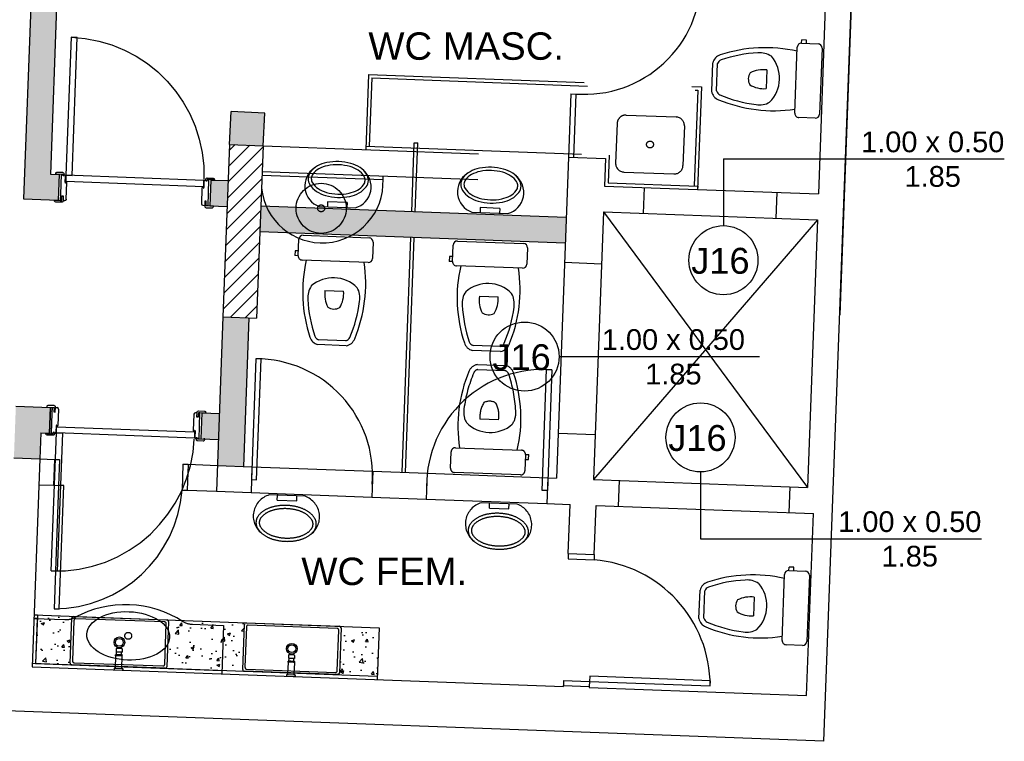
# Model space of a CAD drawing. Header units: inches. Extents: x 352 to 438, y 0 to 186.
# Tile 34 of 40: x 414.9 to 420.6, y 152.1 to 156.27. Entities that reach past the tile are written whole.
import ezdxf

# ---------------------------------------------------------------- set-up
doc = ezdxf.new("R2010")
doc.units = ezdxf.units.IN
doc.header["$MEASUREMENT"] = 0
for name, pattern in [('DASHDOT2', [0.5, 0.25, -0.125, 0, -0.125]), ('DASHED2', [0.375, 0.25, -0.125]), ('HIDDEN2', [0.1875, 0.125, -0.0625])]:
    doc.linetypes.add(name, pattern=pattern)
for name, color, linetype in [('TJ-CONSTRUIR', 11, 'Continuous'), ('TJ-DEMOLIR', 30, 'HIDDEN2'), ('TJ-ESQUADRIA1', 1, 'Continuous'), ('TJ-ESQUADRIA2', 2, 'Continuous'), ('TJ-ESQUADRIAS', 2, 'Continuous'), ('TJ-GRANITOCORTE', 3, 'Continuous'), ('TJ-GRANITOVISTA', 2, 'Continuous'), ('TJ-HACHURA', 8, 'Continuous'), ('TJ-LOUCA', 2, 'Continuous'), ('TJ-MOBILIARIOHIDRO', 2, 'Continuous'), ('TJ-PAREDE', 5, 'Continuous'), ('TJ-PAREDECORTE', 5, 'Continuous'), ('TJ-PILARES', 6, 'Continuous'), ('TJ-PROJECAOACIMA', 1, 'DASHDOT2'), ('TJ-TEXTO01', 1, 'Continuous'), ('TJ-TEXTO03 1PARA100', 3, 'Continuous'), ('TJ-TEXTOESQUADRIA', 200, 'Continuous')]:
    doc.layers.add(name, color=color, linetype=linetype)
doc.styles.add('ARIAL', font='arial.ttf')
doc.styles.get("Standard").update_dxf_attribs({"font": 'arial.ttf'})

# ---------------------------------------------------------------- blocks, each defined once
blk = doc.blocks.new('Vaso-p01')
at = {"color": 2}
for p, q in [((-0.162, 0), (0.162, 0)), ((-0.1822, -0.1012), (-0.1822, -0.0203)), ((0.1823, -0.0203), (0.1823, -0.1012)), ((-0.1822, -0.077), (-0.1984, -0.077)), ((-0.1984, -0.077), (-0.1984, -0.1012)), ((-0.1822, -0.1012), (-0.1984, -0.1012)), ((0.162, -0.1215), (-0.162, -0.1215)), ((0.0667, -0.5088), (-0.0667, -0.5088)), ((0.0696, -0.5331), (-0.0696, -0.5331))]:
    blk.add_line(p, q, dxfattribs=at)
at = {"color": 1}
blk.add_line((-0.0446, -0.2666), (0.0468, -0.2666), dxfattribs=at)
at = {"color": 2}
for centre, radius, start, end in [((-0.162, -0.0203), 0.0203, 90, 180), ((0.162, -0.0203), 0.0203, 0, 90), ((-0.162, -0.1012), 0.0203, 180, 270), ((0.5429, -0.2525), 0.6971, 169.1709, 200.5902), ((-0.5429, -0.2525), 0.6971, 339.4098, 10.8291), ((0.162, -0.1012), 0.0203, 270, 0), ((0, -0.3672), 0.1647, 46.9385, 133.0615), ((-0.0292, -0.3001), 0.0988, 147.4418, 187.6795), ((0.0292, -0.3001), 0.0988, 352.3205, 32.5582), ((0.5429, -0.2525), 0.6728, 185.1838, 200.8893), ((-0.5429, -0.2525), 0.6728, 339.1107, 354.8162), ((-0.0589, -0.4806), 0.0536, 198.539, 258.4599), ((-0.0589, -0.4806), 0.0293, 203.7143, 254.3649), ((0.0589, -0.4806), 0.0293, 285.6351, 336.2857), ((0.0589, -0.4806), 0.0536, 281.5401, 341.461)]:
    blk.add_arc(centre, radius, start, end, dxfattribs=at)
at = {"color": 1}
for centre, radius, start, end in [((0.09, -0.2818), 0.1355, 173.5588, 209.061), ((-0.0878, -0.2818), 0.1355, 330.939, 6.4412), ((0.0011, -0.2978), 0.0579, 239.3297, 300.6703)]:
    blk.add_arc(centre, radius, start, end, dxfattribs=at)
blk = doc.blocks.new('porta 80')
at = {"layer": 'TJ-ESQUADRIAS'}
for p, q in [((-0.161, 0.888), (-0.047, 0.888)), ((-0.161, 0.879), (-0.161, 0.888)), ((-0.155, 0.879), (-0.161, 0.879)), ((-0.161, 0.871), (-0.155, 0.871)), ((-0.155, 0.871), (-0.155, 0.879)), ((-0.117, 0.863), (-0.153, 0.863)), ((-0.117, 0.862), (-0.117, 0.863)), ((-0.112, 0.862), (-0.117, 0.862)), ((-0.117, 0.859), (-0.112, 0.859)), ((-0.117, 0.8551), (-0.117, 0.859)), ((-0.112, 0.859), (-0.112, 0.862)), ((-0.047, 0.888), (-0.011, 0.888)), ((-0.037, 0.879), (-0.037, 0.871)), ((-0.011, 0.879), (-0.037, 0.879)), ((-0.037, 0.871), (-0.011, 0.871)), ((-0.011, 0.888), (-0.011, 0.879)), ((-0.011, 0.871), (-0.011, 0.861)), ((-0.1149, 0.853), (-0.117, 0.8551)), ((-0.019, 0.853), (-0.1149, 0.853)), ((-0.117, 0.058), (-0.153, 0.058)), ((-0.1149, 0.068), (-0.117, 0.0659)), ((-0.117, 0.0659), (-0.117, 0.062)), ((-0.117, 0.062), (-0.112, 0.062)), ((-0.117, 0.059), (-0.117, 0.058)), ((-0.112, 0.059), (-0.117, 0.059)), ((-0.019, 0.068), (-0.1149, 0.068)), ((-0.112, 0.062), (-0.112, 0.059)), ((-0.011, 0.05), (-0.011, 0.06)), ((-0.161, 0.05), (-0.155, 0.05)), ((-0.161, 0.042), (-0.161, 0.033)), ((-0.155, 0.042), (-0.161, 0.042)), ((-0.161, 0.033), (-0.087, 0.033)), ((-0.155, 0.05), (-0.155, 0.042)), ((-0.087, 0.033), (-0.011, 0.033)), ((-0.037, 0.05), (-0.011, 0.05)), ((-0.037, 0.042), (-0.037, 0.05)), ((-0.011, 0.042), (-0.037, 0.042)), ((-0.011, 0.033), (-0.011, 0.042))]:
    blk.add_line(p, q, dxfattribs=at)
for points in [[(-0.161, 0.9155), (-0.163, 0.9135), (-0.164, 0.9135), (-0.164, 0.8785), (-0.159, 0.8785), (-0.156, 0.8755), (-0.156, 0.871), (-0.164, 0.871, -0.414214), (-0.172, 0.879), (-0.172, 0.913, -0.414214), (-0.164, 0.921), (-0.161, 0.921)], [(-0.032, 0.8785), (-0.035, 0.8755), (-0.035, 0.871), (-0.008, 0.871, 0.414214), (0, 0.879), (0, 0.913, 0.414214), (-0.008, 0.921), (-0.011, 0.921), (-0.011, 0.8785)], [(-0.119, 0.854, -0.165409), (-0.1206, 0.8549, 0.159727), (-0.1191, 0.8616), (-0.1183, 0.8616), (-0.1183, 0.854)], [(-0.119, 0.067, 0.165409), (-0.1206, 0.0661, -0.159727), (-0.1191, 0.0594), (-0.1183, 0.0594), (-0.1183, 0.067)], [(-0.161, 0.0055), (-0.163, 0.0075), (-0.164, 0.0075), (-0.164, 0.0425), (-0.159, 0.0425), (-0.156, 0.0455), (-0.156, 0.05), (-0.164, 0.05, 0.414214), (-0.172, 0.042), (-0.172, 0.008, 0.414214), (-0.164, 0), (-0.161, 0)], [(-0.032, 0.0425), (-0.035, 0.0455), (-0.035, 0.05), (-0.008, 0.05, -0.414214), (0, 0.042), (0, 0.008, -0.414214), (-0.008, 0), (-0.011, 0), (-0.011, 0.0425)]]:
    blk.add_lwpolyline(points, format="xyb", close=True, dxfattribs=at)
at = {"layer": 'TJ-ESQUADRIAS', "color": 1, "linetype": 'DASHED2', "ltscale": 5}
blk.add_lwpolyline([(-0.9575, 0.825), (-0.9575, 0.86), (-0.1575, 0.86), (-0.1575, 0.825), (-0.9575, 0.825)], dxfattribs=at)
at = {"layer": 'TJ-ESQUADRIAS'}
blk.add_lwpolyline([(-0.1575, 0.86), (-0.1225, 0.86), (-0.1225, 0.06), (-0.1575, 0.06), (-0.1575, 0.86)], dxfattribs=at)
at = {"layer": 'TJ-ESQUADRIAS', "color": 1, "linetype": 'DASHED2', "ltscale": 5}
blk.add_arc((-0.1575, 0.86), 0.8, 180, 270, dxfattribs=at)
at = {"layer": 'TJ-ESQUADRIAS'}
for centre, start, end in [((-0.153, 0.871), 180, 270), ((-0.019, 0.861), 270, 0), ((-0.153, 0.05), 90, 180), ((-0.019, 0.06), 0, 90)]:
    blk.add_arc(centre, 0.008, start, end, dxfattribs=at)
at = {"layer": 'TJ-PAREDECORTE', "linetype": 'Continuous'}
for p, q in [((-0.161, 0.9005), (-0.011, 0.9005)), ((-0.161, 0.0205), (-0.011, 0.0205))]:
    blk.add_line(p, q, dxfattribs=at)
blk = doc.blocks.new('Mic-pl')
at = {"color": 2}
for p, q in [((-0.0629, 0.2087), (-0.2829, 0.2087)), ((-0.2329, 0.1787), (-0.2329, 0.2087)), ((-0.1129, 0.1787), (-0.1129, 0.2087)), ((-0.2329, 0.1787), (-0.1129, 0.1787))]:
    blk.add_line(p, q, dxfattribs=at)
for points in [[(0.0121, 0.0387, 0.1533), (0, 0.0773, 0.106879), (-0.042, 0.1164, 0.073872), (-0.0987, 0.1397, 0.060444), (-0.1729, 0.1487, 0.060444), (-0.247, 0.1397, 0.073872), (-0.3037, 0.1164, 0.106879), (-0.3457, 0.0773, 0.1533), (-0.3579, 0.0387, 0.1533), (-0.3457, 0, 0.106879), (-0.3037, -0.0391, 0.073872), (-0.247, -0.0623, 0.060444), (-0.1729, -0.0713, 0.060444), (-0.0987, -0.0623, 0.073872), (-0.042, -0.0391, 0.106879), (0, 0, 0.1533)], [(-0.0079, 0.0387, 0.1533), (-0.0164, 0.0659, 0.106879), (-0.0523, 0.0993, 0.073872), (-0.1035, 0.1202, 0.060444), (-0.1729, 0.1287, 0.060444), (-0.2422, 0.1202, 0.073872), (-0.2935, 0.0993, 0.106879), (-0.3293, 0.0659, 0.1533), (-0.3379, 0.0387, 0.1533), (-0.3293, 0.0114, 0.106879), (-0.2935, -0.0219, 0.073872), (-0.2422, -0.0429, 0.060444), (-0.1729, -0.0513, 0.060444), (-0.1035, -0.0429, 0.073872), (-0.0523, -0.0219, 0.106879), (-0.0164, 0.0114, 0.1533)]]:
    blk.add_lwpolyline(points, format="xyb", close=True, dxfattribs=at)
for centre, start, end in [((-0.2424, 0.0812), 107.61727, 234.00867), ((-0.1033, 0.0812), 305.99133, 72.38273)]:
    blk.add_arc(centre, 0.1337, start, end, dxfattribs=at)
blk = doc.blocks.new('CUBA-RETANGULAR')
at = {"layer": 'TJ-MOBILIARIOHIDRO'}
for p, q in [((-0.28, -0.131), (-0.28, 0.131)), ((-0.271, 0.14), (0.271, 0.14)), ((-0.2675, 0.1175), (-0.2675, -0.1175)), ((0.2575, 0.1275), (-0.2575, 0.1275)), ((0.2675, -0.1175), (0.2675, 0.1175)), ((0.28, 0.131), (0.28, -0.131)), ((0.271, -0.14), (-0.271, -0.14)), ((-0.2575, -0.1275), (0.2575, -0.1275))]:
    blk.add_line(p, q, dxfattribs=at)
for points in [[(-0.2575, 0.1275, 0), (-0.2585, 0.1275, 0), (-0.2595, 0.1273, 0), (-0.2604, 0.1271, 0), (-0.2614, 0.1268, 0), (-0.2622, 0.1263, 0), (-0.2631, 0.1258, 0), (-0.2639, 0.1253, 0), (-0.2646, 0.1246, 0), (-0.2653, 0.1239, 0), (-0.2658, 0.1231, 0), (-0.2663, 0.1222, 0), (-0.2668, 0.1214, 0), (-0.2671, 0.1204, 0), (-0.2673, 0.1195, 0), (-0.2675, 0.1185, 0), (-0.2675, 0.1175, 0)], [(0.2675, 0.1175, 0), (0.2675, 0.1185, 0), (0.2673, 0.1195, 0), (0.2671, 0.1204, 0), (0.2668, 0.1214, 0), (0.2663, 0.1222, 0), (0.2658, 0.1231, 0), (0.2653, 0.1239, 0), (0.2646, 0.1246, 0), (0.2639, 0.1253, 0), (0.2631, 0.1258, 0), (0.2622, 0.1263, 0), (0.2614, 0.1268, 0), (0.2604, 0.1271, 0), (0.2595, 0.1273, 0), (0.2585, 0.1275, 0), (0.2575, 0.1275, 0)], [(-0.2675, -0.1175, 0), (-0.2675, -0.1185, 0), (-0.2673, -0.1195, 0), (-0.2671, -0.1204, 0), (-0.2668, -0.1214, 0), (-0.2663, -0.1222, 0), (-0.2658, -0.1231, 0), (-0.2653, -0.1239, 0), (-0.2646, -0.1246, 0), (-0.2639, -0.1253, 0), (-0.2631, -0.1258, 0), (-0.2622, -0.1263, 0), (-0.2614, -0.1268, 0), (-0.2604, -0.1271, 0), (-0.2595, -0.1273, 0), (-0.2585, -0.1275, 0), (-0.2575, -0.1275, 0)], [(0.2575, -0.1275, 0), (0.2585, -0.1275, 0), (0.2595, -0.1273, 0), (0.2604, -0.1271, 0), (0.2614, -0.1268, 0), (0.2622, -0.1263, 0), (0.2631, -0.1258, 0), (0.2639, -0.1253, 0), (0.2646, -0.1246, 0), (0.2653, -0.1239, 0), (0.2658, -0.1231, 0), (0.2663, -0.1222, 0), (0.2668, -0.1214, 0), (0.2671, -0.1204, 0), (0.2673, -0.1195, 0), (0.2675, -0.1185, 0), (0.2675, -0.1175, 0)]]:
    blk.add_polyline3d(points, dxfattribs=at)
at = {"layer": 'TJ-MOBILIARIOHIDRO', "color": 1}
for radius in [0.031, 0.0225]:
    blk.add_circle((0, 0), radius, dxfattribs=at)
at = {"layer": 'TJ-MOBILIARIOHIDRO'}
for centre, start, end in [((-0.271, 0.131), 90, 180), ((0.271, 0.131), 0, 90), ((-0.271, -0.131), 180, 270), ((0.271, -0.131), 270, 0)]:
    blk.add_arc(centre, 0.009, start, end, dxfattribs=at)
blk = doc.blocks.new('TORNEIRA-PAREDE-DECA')
at = {"layer": 'TJ-MOBILIARIOHIDRO'}
for p, q in [((0.025, 0), (-0.025, 0)), ((-0.025, -0.0067), (-0.025, 0)), ((0.025, -0.0067), (0.025, 0)), ((-0.0193, -0.0097), (-0.022, -0.0097)), ((-0.0194, -0.0097), (-0.0194, -0.0816)), ((0.022, -0.0097), (-0.0193, -0.0097)), ((0.0194, -0.0816), (0.0194, -0.0097)), ((-0.0194, -0.0816), (-0.0193, -0.0816)), ((-0.0194, -0.0816), (-0.0194, -0.0865)), ((-0.0194, -0.0816), (0, -0.0816)), ((-0.0194, -0.0865), (-0.0194, -0.0865)), ((-0.0183, -0.0876), (-0.0194, -0.0865)), ((-0.0193, -0.0816), (-0.0193, -0.0865)), ((-0.0183, -0.0876), (0.0161, -0.0876)), ((-0.0154, -0.1039), (-0.0175, -0.1039)), ((-0.0175, -0.1221), (-0.0175, -0.1039)), ((-0.0156, -0.1039), (-0.0136, -0.1039)), ((0.0175, -0.1039), (-0.0154, -0.1039)), ((-0.0149, -0.0816), (-0.0125, -0.0816)), ((-0.0149, -0.0816), (-0.0149, -0.0866)), ((-0.0125, -0.0866), (-0.0149, -0.0866)), ((-0.0142, -0.0886), (-0.0142, -0.1039)), ((-0.0135, -0.1039), (-0.0136, -0.1039)), ((-0.0135, -0.1039), (-0.0001, -0.1039)), ((-0.0125, -0.0816), (-0.0125, -0.0866)), ((-0.0017, -0.0816), (0.0017, -0.0816)), ((-0.0017, -0.0816), (-0.0017, -0.0866)), ((0.0017, -0.0866), (-0.0017, -0.0866)), ((0, -0.1039), (-0.0001, -0.1039)), ((0, -0.0816), (0.0194, -0.0816)), ((0.0001, -0.1039), (0, -0.1039)), ((0.0001, -0.1039), (0.0135, -0.1039)), ((0.0017, -0.0816), (0.0017, -0.0866)), ((0.0125, -0.0816), (0.0148, -0.0816)), ((0.0125, -0.0816), (0.0125, -0.0866)), ((0.0125, -0.0866), (0.0148, -0.0866)), ((0.0136, -0.1039), (0.0135, -0.1039)), ((0.0136, -0.1039), (0.0137, -0.1039)), ((0.0137, -0.1039), (0.0156, -0.1039)), ((0.0142, -0.0886), (0.0142, -0.1039)), ((0.0148, -0.0816), (0.0148, -0.0866)), ((0.0161, -0.0876), (0.0184, -0.0876)), ((0.0175, -0.1221), (0.0175, -0.1039)), ((0.0184, -0.0876), (0.0194, -0.0866)), ((0.0193, -0.0816), (0.0194, -0.0816)), ((0.0193, -0.0816), (0.0193, -0.0866)), ((0.0193, -0.0866), (0.0194, -0.0866)), ((0.0194, -0.0816), (0.0194, -0.0866)), ((-0.0137, -0.1241), (-0.0156, -0.1241))]:
    blk.add_line(p, q, dxfattribs=at)
for points in [[(-0.0149, -0.0866), (-0.015, -0.0867), (-0.0152, -0.0868), (-0.0153, -0.0869), (-0.0154, -0.0869), (-0.0155, -0.087), (-0.0156, -0.087), (-0.0157, -0.0871), (-0.0158, -0.0872), (-0.016, -0.0872), (-0.0161, -0.0873), (-0.0163, -0.0873), (-0.0164, -0.0874), (-0.0165, -0.0874), (-0.0167, -0.0874), (-0.0168, -0.0874), (-0.017, -0.0874), (-0.0171, -0.0875), (-0.0172, -0.0874), (-0.0174, -0.0874), (-0.0175, -0.0874), (-0.0177, -0.0874), (-0.0178, -0.0874), (-0.018, -0.0873), (-0.0181, -0.0873), (-0.0183, -0.0872), (-0.0184, -0.0871), (-0.0186, -0.0871), (-0.0187, -0.087), (-0.0189, -0.0869), (-0.019, -0.0868), (-0.0192, -0.0867), (-0.0193, -0.0865)], [(-0.0017, -0.0866), (-0.0021, -0.0867), (-0.0025, -0.0868), (-0.0029, -0.0869), (-0.0033, -0.087), (-0.0036, -0.0871), (-0.004, -0.0872), (-0.0044, -0.0873), (-0.0048, -0.0873), (-0.0051, -0.0874), (-0.0055, -0.0874), (-0.0059, -0.0874), (-0.0062, -0.0875), (-0.0066, -0.0875), (-0.007, -0.0875), (-0.0073, -0.0875), (-0.0077, -0.0875), (-0.0081, -0.0875), (-0.0084, -0.0874), (-0.0088, -0.0874), (-0.0092, -0.0873), (-0.0095, -0.0873), (-0.0099, -0.0872), (-0.0103, -0.0872), (-0.0106, -0.0871), (-0.011, -0.087), (-0.0114, -0.0869), (-0.0117, -0.0868), (-0.0121, -0.0867), (-0.0125, -0.0866)], [(0.0017, -0.0866), (0.0021, -0.0867), (0.0025, -0.0868), (0.0028, -0.0869), (0.0032, -0.087), (0.0036, -0.0871), (0.004, -0.0872), (0.0044, -0.0873), (0.0047, -0.0873), (0.0051, -0.0874), (0.0055, -0.0874), (0.0058, -0.0874), (0.0062, -0.0875), (0.0066, -0.0875), (0.0069, -0.0875), (0.0073, -0.0875), (0.0076, -0.0875), (0.008, -0.0875), (0.0084, -0.0874), (0.0087, -0.0874), (0.0091, -0.0874), (0.0095, -0.0873), (0.0098, -0.0872), (0.0102, -0.0872), (0.0106, -0.0871), (0.0109, -0.087), (0.0113, -0.0869), (0.0117, -0.0868), (0.0121, -0.0867), (0.0125, -0.0866)], [(0.0163, -0.0874), (0.0161, -0.0874), (0.016, -0.0873), (0.0159, -0.0873), (0.0157, -0.0872), (0.0156, -0.0871), (0.0155, -0.0871), (0.0154, -0.087), (0.0153, -0.087), (0.0152, -0.0869), (0.0151, -0.0868), (0.0149, -0.0867), (0.0148, -0.0866)], [(0.0163, -0.0874), (0.0164, -0.0874), (0.0166, -0.0875), (0.0167, -0.0875), (0.0168, -0.0875), (0.017, -0.0875), (0.0171, -0.0875), (0.0173, -0.0875), (0.0174, -0.0875), (0.0176, -0.0875), (0.0177, -0.0874), (0.0178, -0.0874), (0.018, -0.0874), (0.0181, -0.0873), (0.0182, -0.0873), (0.0183, -0.0872), (0.0184, -0.0872), (0.0185, -0.0871), (0.0186, -0.0871), (0.0187, -0.087), (0.0188, -0.0869), (0.019, -0.0868), (0.0192, -0.0867), (0.0193, -0.0866)]]:
    blk.add_lwpolyline(points, dxfattribs=at)
for centre, radius, start, end in [((-0.022, -0.0067), 0.003, 180, 270), ((0.022, -0.0067), 0.003, 270, 0), ((-0.0193, -0.0863), 0.000275, 250.8093, 269.1415), ((-0.0152, -0.0886), 0.001, 0, 90), ((0.0152, -0.0886), 0.001, 90, 180), ((-0.0155, -0.1221), 0.002, 180, 268.2164), ((0, 0.3757), 0.5, 268.2164, 270), ((0, 0.3757), 0.5, 270, 271.7836), ((0.0155, -0.1221), 0.002, 271.7836, 0)]:
    blk.add_arc(centre, radius, start, end, dxfattribs=at)

msp = doc.modelspace()

# ---------------------------------------------------------------- hatches: boundary and pattern name
at = {"layer": 'TJ-CONSTRUIR'}
h = msp.add_hatch(color=256, dxfattribs=at)
h.dxf.hatch_style = 1
h.paths.add_polyline_path([(417.3018, 156.8353), (417.0621, 156.8473), (417.0565, 156.6974), (417.2962, 156.6854)])
h.paths.add_polyline_path([(417.0621, 156.8473), (416.8923, 156.8558), (416.8867, 156.7059), (417.0565, 156.6974)])
h.paths.add_polyline_path([(416.8923, 156.8558), (414.9845, 156.9513), (414.9342, 155.5974), (415.084, 155.5899), (415.1287, 156.7939), (416.8867, 156.7059)])
h.paths.add_polyline_path([(415.084, 155.5899), (414.9342, 155.5974), (414.9212, 155.2476), (415.1209, 155.2376), (415.1262, 155.3782), (415.0762, 155.38)])
h.paths.add_polyline_path([(415.1209, 155.2376), (414.9212, 155.2476), (414.9207, 155.2357), (415.1206, 155.2283)])
h.paths.add_polyline_path([(416.1055, 155.3418), (416.0055, 155.3455), (416, 155.1956), (416.0999, 155.1919)])
h = msp.add_hatch(color=256, dxfattribs=at)
h.dxf.hatch_style = 1
h.paths.add_polyline_path([(416.3176, 155.7331), (416.1229, 155.7429), (416.1133, 155.5516), (416.3081, 155.5444)])
h = msp.add_hatch(color=256, dxfattribs=at)
h.dxf.hatch_style = 1
h.paths.add_polyline_path([(418.0639, 155.1289), (416.2951, 155.1946), (416.2896, 155.0447), (418.0583, 154.979)])
h = msp.add_hatch(color=256, dxfattribs=at)
h.dxf.hatch_style = 1
h.paths.add_polyline_path([(416.226, 154.5467), (416.0761, 154.5523), (416.0442, 153.6929), (416.1941, 153.6873)])
h = msp.add_hatch(color=256, dxfattribs=at)
h.dxf.hatch_style = 1
h.paths.add_polyline_path([(415.076, 154.0291), (415.0555, 154.0299), (414.8761, 154.0365), (414.865, 153.7367), (415.0149, 153.7312), (415.0205, 153.8811), (415.0704, 153.8792)])
h.paths.add_polyline_path([(416.0553, 153.9927), (415.9554, 153.9964), (415.9498, 153.8465), (416.0498, 153.8428)])
at = {"layer": 'TJ-HACHURA', "linetype": 'Continuous'}
h = msp.add_hatch(dxfattribs=at)
h.set_pattern_fill('AR-CONC', color=8, scale=0.025)
h.set_pattern_definition([(50, (3.68957, 8.43552), (0.179315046, -0.015688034), [0.01875, -0.20625]), (355, (3.68957, 8.43552), (-0.03468783, 0.18804803), [0.015, -0.165]), (100.451444, (3.70451, 8.43421), (0.14462721, 0.17236), [0.01593505, -0.17528553]), (46.1842, (3.68957, 8.48552), (0.26681033, -0.04137982), [0.028125, -0.309375]), (96.635635, (3.7118, 8.48207), (0.23366549, 0.24352965), [0.02390259, -0.26292844]), (351.184164, (3.68957, 8.48552), (0.23366549, 0.24352965), [0.0225, -0.2475]), (21, (3.71457, 8.47302), (0.149226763, -0.100654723), [0.01875, -0.20625]), (326, (3.71457, 8.47302), (0.06082883, 0.18128751), [0.015, -0.165]), (71.451445, (3.727, 8.46463), (0.210055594, 0.08063279), [0.01593505, -0.17528553]), (37.5, (3.689567, 8.43552), (0.003039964, 0.083223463), [0, -0.163, 0, -0.1675, 0, -0.165625]), (7.5, (3.68957, 8.43552), (0.065767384, 0.098602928), [0, -0.0955, 0, -0.15925, 0, -0.063125]), (327.5, (3.633817, 8.43552), (0.133455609, -0.005638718), [0, -0.0625, 0, -0.195, 0, -0.25875]), (317.5, (3.60882, 8.43552), (0.145796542, 0.025026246), [0, -0.08125, 0, -0.1295, 0, -0.18375])])
h.paths.add_polyline_path([(415.201, 152.8096, -0.414214), (415.2103, 152.8183), (415.0013, 152.8261), (414.9909, 152.5462), (415.1999, 152.5385, -0.414214), (415.1912, 152.5478)])
h.paths.add_polyline_path([(416.2003, 152.7725, -0.414214), (416.2096, 152.7811), (415.7519, 152.7982, -0.414214), (415.7606, 152.7888), (415.7509, 152.527, -0.414214), (415.7415, 152.5183), (416.1992, 152.5013, -0.414214), (416.1906, 152.5107)])
h.paths.add_polyline_path([(416.9799, 152.7525), (416.7512, 152.761, -0.414214), (416.7599, 152.7517), (416.7502, 152.4899, -0.414214), (416.7408, 152.4812), (416.9695, 152.4727)])
at = {"layer": 'TJ-PILARES'}
h = msp.add_hatch(dxfattribs=at)
h.set_pattern_fill('ANSI31', color=8, scale=0.5)
h.set_pattern_definition([(45, (3.689567, 8.43552), (-0.044194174, 0.044194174), [])])
h.paths.add_polyline_path([(412.3399, 155.7099), (411.9299, 155.7099), (411.9299, 155.4549), (412.3399, 155.4549)])
h.paths.add_polyline_path([(416.3081, 155.5444), (416.1133, 155.5516), (416.0761, 154.5523), (416.271, 154.5451)])
h.paths.add_polyline_path([(412.0847, 165.3149), (411.8647, 165.3149), (411.8647, 164.6949), (412.0847, 164.6949)])
h.paths.add_polyline_path([(418.4996, 165.3076), (418.3047, 165.3149), (418.2811, 164.6803), (418.476, 164.6731)])
h.paths.add_polyline_path([(418.3876, 162.1596), (418.1877, 162.167), (418.1643, 161.5375), (418.3642, 161.53)])
h.paths.add_polyline_path([(412.4853, 161.9049), (411.8603, 161.9049), (411.8605, 161.7099), (412.4855, 161.7099)])
h.paths.add_polyline_path([(412.4965, 158.8299), (412.496, 158.8299), (412.496, 158.8699), (411.856, 158.8699), (411.8583, 158.6799), (412.4984, 158.6799)])
h.paths.add_polyline_path([(416.7499, 158.31), (416.0857, 158.3432), (416.0803, 158.2359), (416.7445, 158.2026)])
h.paths.add_polyline_path([(416.756, 158.4324), (416.0919, 158.4656), (416.0857, 158.3432), (416.7499, 158.31)])
h.paths.add_polyline_path([(417.2608, 168.2149), (416.7008, 168.2149), (416.7008, 168.0649), (417.2608, 168.0649)])
h.paths.add_polyline_path([(412.5008, 168.2149), (411.8808, 168.2149), (411.8808, 168.0649), (412.5008, 168.0649)])

# ---------------------------------------------------------------- linework, layer by layer
at = {"layer": 'TJ-DEMOLIR', "ltscale": 10}
for p, q in [((416.9189, 155.957), (416.9027, 155.5223)), ((416.9189, 155.957), (418.8476, 155.8853)), ((416.9381, 155.9363), (416.9235, 155.5415)), ((416.9381, 155.9363), (418.8268, 155.866)), ((418.8268, 155.866), (418.8062, 155.3114)), ((418.8476, 155.8853), (418.8255, 155.2907)), ((418.4112, 155.7214), (418.701, 155.7106)), ((418.3593, 155.6733), (418.3508, 155.4434)), ((418.7491, 155.6588), (418.7405, 155.4289)), ((416.3081, 155.5444), (418.0769, 155.4786)), ((416.9035, 155.5423), (416.9027, 155.5223)), ((416.9035, 155.5423), (418.3125, 155.4899)), ((418.3125, 155.4899), (418.3066, 155.33)), ((416.3018, 155.3745), (417.0034, 155.3484)), ((416.3026, 155.3945), (418.0714, 155.3287)), ((418.3989, 155.3916), (418.6887, 155.3808)), ((417.0034, 155.3484), (417.0042, 155.3684)), ((418.3066, 155.33), (418.8262, 155.3107)), ((418.8262, 155.3107), (418.8255, 155.2907)), ((417.5498, 154.277), (417.714, 154.2709)), ((417.552, 154.2482), (417.7096, 154.2423)), ((417.6729, 153.9574), (417.5649, 153.9615)), ((417.4226, 153.7953), (417.805, 153.7811)), ((415.0149, 153.7312), (415.0998, 153.728)), ((415.0998, 153.728), (415.0943, 153.5781)), ((415.0998, 153.728), (415.1298, 153.7269)), ((415.1298, 153.7269), (415.1242, 153.577)), ((417.3943, 153.6767), (417.3978, 153.7723)), ((417.828, 153.7563), (417.8245, 153.6607)), ((417.827, 153.7276), (417.8461, 153.7269)), ((417.828, 153.7563), (417.8471, 153.7556)), ((417.8461, 153.7269), (417.8471, 153.7556)), ((415.8443, 153.7003), (415.8388, 153.5504)), ((415.8443, 153.7003), (415.8743, 153.6992)), ((415.8743, 153.6992), (415.8687, 153.5493)), ((415.8743, 153.6992), (416.0442, 153.6929)), ((416.244, 153.6855), (416.9436, 153.6595)), ((417.2583, 153.6478), (417.9579, 153.6218)), ((417.7997, 153.6377), (417.4173, 153.6519)), ((415.0093, 153.5813), (415.0943, 153.5781)), ((415.0943, 153.5781), (415.1242, 153.577)), ((415.8388, 153.5504), (415.8687, 153.5493)), ((415.8687, 153.5493), (416.0386, 153.543)), ((416.2385, 153.5356), (416.938, 153.5096)), ((416.5518, 153.5139), (416.3441, 153.5217)), ((416.3903, 153.4916), (416.3913, 153.5199)), ((416.3903, 153.4916), (416.5036, 153.4874)), ((416.5036, 153.4874), (416.5046, 153.5157)), ((417.2528, 153.4979), (417.9523, 153.4719)), ((417.781, 153.4682), (417.5732, 153.476)), ((417.6194, 153.4459), (417.6205, 153.4742)), ((417.6194, 153.4459), (417.7327, 153.4417)), ((417.7327, 153.4417), (417.7338, 153.47)), ((414.9805, 152.8068), (415.1604, 152.8001)), ((415.0005, 152.8061), (414.9805, 152.8068)), ((415.0005, 152.8061), (414.9909, 152.5462)), ((415.8999, 152.7726), (416.0798, 152.766)), ((416.0798, 152.766), (416.0694, 152.4861)), ((414.9909, 152.5462), (416.0701, 152.5061)), ((416.0701, 152.5061), (416.0694, 152.4861))]:
    msp.add_line(p, q, dxfattribs=at)
msp.add_lwpolyline([(415.0977, 152.8625), (415.1277, 152.8614), (415.1542, 153.5759), (415.1242, 153.577)], close=True, dxfattribs=at)
for points in [[(416.6167, 153.3508, 0.1533), (416.6066, 153.3877, 0.106879), (416.5682, 153.4261, 0.073872), (416.5156, 153.45, 0.060444), (416.4459, 153.4611, 0.060444), (416.3755, 153.4552, 0.073872), (416.3212, 153.4353, 0.106879), (416.2801, 153.3998, 0.1533), (416.2673, 153.3638, 0.1533), (416.2774, 153.3268, 0.106879), (416.3157, 153.2884, 0.073872), (416.3684, 153.2645, 0.060444), (416.4381, 153.2534, 0.060444), (416.5085, 153.2593, 0.073872), (416.5628, 153.2792, 0.106879), (416.6039, 153.3147, 0.1533)], [(416.5978, 153.3515, 0.1533), (416.5907, 153.3775, 0.106879), (416.558, 153.4103, 0.073872), (416.5104, 153.4319, 0.060444), (416.4452, 153.4423, 0.060444), (416.3794, 153.4367, 0.073872), (416.3303, 153.4187, 0.106879), (416.2952, 153.3885, 0.1533), (416.2862, 153.3631, 0.1533), (416.2933, 153.3371, 0.106879), (416.326, 153.3043, 0.073872), (416.3736, 153.2827, 0.060444), (416.4388, 153.2723, 0.060444), (416.5046, 153.2778, 0.073872), (416.5537, 153.2958, 0.106879), (416.5888, 153.3261, 0.1533)], [(417.8458, 153.3051, 0.1533), (417.8357, 153.342, 0.106879), (417.7974, 153.3804, 0.073872), (417.7447, 153.4043, 0.060444), (417.675, 153.4154, 0.060444), (417.6047, 153.4096, 0.073872), (417.5504, 153.3896, 0.106879), (417.5093, 153.3542, 0.1533), (417.4965, 153.3181, 0.1533), (417.5066, 153.2811, 0.106879), (417.5449, 153.2427, 0.073872), (417.5976, 153.2188, 0.060444), (417.6673, 153.2077, 0.060444), (417.7376, 153.2136, 0.073872), (417.7919, 153.2335, 0.106879), (417.833, 153.269, 0.1533)], [(417.8269, 153.3058, 0.1533), (417.8198, 153.3318, 0.106879), (417.7871, 153.3646, 0.073872), (417.7395, 153.3862, 0.060444), (417.6743, 153.3966, 0.060444), (417.6085, 153.3911, 0.073872), (417.5594, 153.373, 0.106879), (417.5244, 153.3428, 0.1533), (417.5153, 153.3174, 0.1533), (417.5225, 153.2914, 0.106879), (417.5551, 153.2586, 0.073872), (417.6028, 153.237, 0.060444), (417.668, 153.2266, 0.060444), (417.7338, 153.2321, 0.073872), (417.7829, 153.2501, 0.106879), (417.8179, 153.2804, 0.1533)]]:
    msp.add_lwpolyline(points, format="xyb", close=True, dxfattribs=at)
for centre, radius in [((418.5499, 155.5511), 0.02), ((416.6449, 155.1816), 0.145), ((416.6449, 155.1816), 0.02), ((415.5272, 152.7059), 0.02)]:
    msp.add_circle(centre, radius, dxfattribs=at)
for centre, radius, start, end in [((418.4093, 155.6714), 0.05, 87.8711, 177.8711), ((418.6991, 155.6606), 0.05, 357.8711, 87.8711), ((418.4008, 155.4416), 0.05, 177.8711, 267.8711), ((418.6906, 155.4308), 0.05, 267.8711, 357.8711), ((416.6506, 155.3346), 0.3531, 185.4993, 2.2359), ((418.2604, 153.9189), 0.8233, 157.2809, 188.7002), ((417.5601, 154.2146), 0.0633, 99.4112, 159.3321), ((417.5601, 154.2146), 0.0346, 103.5062, 154.1569), ((417.699, 154.2094), 0.0346, 21.5854, 72.2361), ((417.699, 154.2094), 0.0633, 16.4102, 76.3311), ((418.2604, 153.9189), 0.7946, 156.9818, 172.6873), ((416.9787, 153.9666), 0.7946, 3.0549, 18.7604), ((416.9787, 153.9666), 0.8233, 347.042, 18.4614), ((417.6202, 153.9963), 0.0684, 57.2008, 118.5415), ((417.5872, 154.0002), 0.1167, 170.1916, 210.4293), ((417.7244, 153.9735), 0.16, 148.8101, 184.3123), ((417.5146, 153.9813), 0.16, 351.43, 26.9322), ((417.6561, 153.9976), 0.1167, 325.313, 5.5506), ((417.6246, 154.0782), 0.1946, 224.8096, 310.9326), ((417.4217, 153.7714), 0.0239, 87.8711, 177.8711), ((417.8041, 153.7572), 0.0239, 357.8711, 87.8711), ((417.4182, 153.6758), 0.0239, 177.8711, 267.8711), ((417.8006, 153.6616), 0.0239, 267.8711, 357.8711), ((415.0977, 153.6056), 0.7431, 270, 355.7423), ((416.3778, 153.3999), 0.1264, 105.4884, 231.8798), ((416.5091, 153.395), 0.1264, 303.8625, 70.2539), ((417.607, 153.3542), 0.1264, 105.4884, 231.8798), ((417.7383, 153.3493), 0.1264, 303.8625, 70.2539), ((415.511, 152.271), 0.6152, 57.1694, 118.5729), ((415.1651, 152.925), 0.125, 267.8711, 301.3131), ((415.9045, 152.8976), 0.125, 234.4292, 267.8711)]:
    msp.add_arc(centre, radius, start, end, dxfattribs=at)
msp.add_ellipse((415.5272, 152.7059), major_axis=(0.2398, -0.0089), ratio=0.583333, dxfattribs=at)
at = {"layer": 'TJ-ESQUADRIA1'}
msp.add_arc((418.1658, 152.416), 0.7329, 360, 85.3345, dxfattribs=at)
at = {"layer": 'TJ-ESQUADRIA2'}
for p, q in [((418.0766, 153.1821), (418.0755, 153.1521)), ((418.0755, 153.1521), (418.2254, 153.1465)), ((418.2265, 153.1765), (418.2254, 153.1465)), ((418.0493, 152.4476), (418.0482, 152.4176)), ((418.0493, 152.4476), (418.1992, 152.442)), ((418.1992, 152.442), (418.1981, 152.412))]:
    msp.add_line(p, q, dxfattribs=at)
for points in [[(416.2712, 153.6094), (416.2972, 154.3089), (416.2673, 154.3101), (416.2413, 153.6105)], [(417.9251, 153.5479), (417.9511, 154.2475), (417.9811, 154.2463), (417.9551, 153.5468)], [(418.1992, 152.442), (418.8987, 152.416), (418.8998, 152.446), (418.2003, 152.472)]]:
    msp.add_lwpolyline(points, close=True, dxfattribs=at)
at = {"layer": 'TJ-ESQUADRIA2', "color": 1}
for centre, start, end in [((418.1706, 156.517), 265.7423, 0), ((416.2673, 153.6347), 355.7423, 90), ((417.9309, 153.5728), 85.7423, 180)]:
    msp.add_arc(centre, 0.6754, start, end, dxfattribs=at)
at = {"layer": 'TJ-GRANITOCORTE'}
for p, q in [((418.0905, 155.8446), (418.0769, 155.4786)), ((418.0905, 155.8446), (418.1205, 155.8435)), ((418.1205, 155.8435), (418.1069, 155.4775)), ((417.1695, 155.1621), (417.1844, 155.5618)), ((417.1844, 155.5618), (417.2044, 155.5611)), ((417.1895, 155.1614), (417.2044, 155.5611)), ((417.1134, 153.6532), (417.164, 155.0122)), ((417.1334, 153.6524), (417.184, 155.0115))]:
    msp.add_line(p, q, dxfattribs=at)
at = {"layer": 'TJ-GRANITOVISTA'}
for p, q in [((414.9813, 152.8268), (416.9799, 152.7525)), ((416.9799, 152.7525), (416.9688, 152.4527))]:
    msp.add_line(p, q, dxfattribs=at)
at = {"layer": 'TJ-GRANITOVISTA', "color": 3}
for p, q in [((415.0013, 152.8261), (414.9813, 152.8268)), ((415.0013, 152.8261), (414.9909, 152.5462)), ((414.9709, 152.547), (416.9695, 152.4727)), ((416.9695, 152.4727), (416.9688, 152.4527))]:
    msp.add_line(p, q, dxfattribs=at)
at = {"layer": 'TJ-PAREDE'}
for p, q in [((419.5562, 152.0952), (420.3148, 172.5008)), ((419.7594, 157.5336), (419.6491, 154.565)), ((414.9845, 156.9513), (414.9207, 155.2357)), ((415.1287, 156.7939), (415.0762, 155.38)), ((419.5735, 156.5713), (419.525, 155.2647)), ((416.1133, 155.5516), (416.1229, 155.7429)), ((416.3176, 155.7331), (416.1229, 155.7429)), ((416.3081, 155.5444), (416.3176, 155.7331)), ((416.1133, 155.5516), (416.0761, 154.5523)), ((416.1133, 155.5516), (416.3081, 155.5444)), ((416.3081, 155.5444), (416.271, 154.5451)), ((418.0769, 155.4786), (418.0078, 153.6199)), ((418.0769, 155.4786), (418.2918, 155.4706)), ((418.2918, 155.4706), (418.2858, 155.3108)), ((415.0762, 155.38), (415.1262, 155.3782)), ((415.1262, 155.3782), (415.1206, 155.2283)), ((416.0055, 155.3455), (416, 155.1956)), ((416.0055, 155.3455), (416.1055, 155.3418)), ((418.2858, 155.3108), (419.525, 155.2647)), ((414.9207, 155.2357), (415.1206, 155.2283)), ((416, 155.1956), (416.0999, 155.1919)), ((418.0639, 155.1289), (416.2951, 155.1946)), ((418.2803, 155.1609), (418.2227, 153.6119)), ((418.2803, 155.1609), (419.5194, 155.1148)), ((419.5194, 155.1148), (419.4618, 153.5659)), ((418.0583, 154.979), (416.2896, 155.0447)), ((416.0761, 154.5523), (416.0386, 153.543)), ((416.0761, 154.5523), (416.271, 154.5451)), ((416.226, 154.5467), (416.1941, 153.6873)), ((414.8761, 154.0365), (415.076, 154.0291)), ((415.076, 154.0291), (415.0704, 153.8792)), ((415.9498, 153.8465), (415.9554, 153.9964)), ((415.9554, 153.9964), (416.0553, 153.9927)), ((415.0205, 153.8811), (415.0149, 153.7312)), ((415.0205, 153.8811), (415.0704, 153.8792)), ((415.9498, 153.8465), (416.0498, 153.8428)), ((414.865, 153.7367), (415.0149, 153.7312)), ((415.0149, 153.7312), (414.9701, 152.527)), ((416.0442, 153.6929), (416.244, 153.6855)), ((416.244, 153.6855), (416.2385, 153.5356)), ((416.9436, 153.6595), (416.938, 153.5096)), ((416.9436, 153.6595), (417.2583, 153.6478)), ((417.2583, 153.6478), (417.2528, 153.4979)), ((417.9579, 153.6218), (417.9523, 153.4719)), ((417.9579, 153.6218), (418.0078, 153.6199)), ((418.2227, 153.6119), (419.4618, 153.5659)), ((416.0386, 153.543), (416.2385, 153.5356)), ((416.938, 153.5096), (417.2528, 153.4979)), ((417.9523, 153.4719), (418.0872, 153.4669)), ((418.0766, 153.1821), (418.0872, 153.4669)), ((418.2265, 153.1765), (418.2371, 153.4613)), ((418.2371, 153.4613), (419.4962, 153.4145)), ((419.457, 152.3602), (419.4962, 153.4145)), ((418.0766, 153.1821), (418.2265, 153.1765)), ((414.9701, 152.527), (418.048, 152.4126)), ((418.048, 152.4126), (418.0482, 152.4176)), ((418.0482, 152.4176), (418.1981, 152.412)), ((418.1981, 152.412), (418.1979, 152.407)), ((418.1979, 152.407), (419.457, 152.3602)), ((419.5562, 152.0952), (414.4549, 152.2849))]:
    msp.add_line(p, q, dxfattribs=at)
at = {"layer": 'TJ-PROJECAOACIMA', "ltscale": 5}
for p, q in [((418.5157, 155.3022), (418.5101, 155.1523)), ((419.2851, 155.2736), (419.2796, 155.1237)), ((418.0543, 154.8691), (418.2691, 154.8611)), ((418.0175, 153.8797), (418.2323, 153.8718)), ((418.367, 153.4565), (418.3726, 153.6064)), ((419.3563, 153.4197), (419.3619, 153.5696))]:
    msp.add_line(p, q, dxfattribs=at)
at = {"layer": 'TJ-TEXTO01'}
for p, q in [((418.2803, 155.1609), (419.4618, 153.5659)), ((419.5194, 155.1148), (418.2227, 153.6119))]:
    msp.add_line(p, q, dxfattribs=at)
at = {"layer": 'TJ-TEXTOESQUADRIA', "color": 1}
for p, q in [((418.9751, 155.4676), (420.6023, 155.4676)), ((418.9751, 155.4676), (418.9751, 155.0812)), ((418.0235, 154.3229), (419.1835, 154.3229)), ((418.8423, 153.655), (418.8423, 153.2685)), ((418.8423, 153.2685), (420.4694, 153.2685))]:
    msp.add_line(p, q, dxfattribs=at)
for centre in [(418.9751, 154.8812), (417.8235, 154.3229), (418.8423, 153.855)]:
    msp.add_circle(centre, 0.2, dxfattribs=at)

# ---------------------------------------------------------------- block references
at = {"rotation": 177.8711311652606}
for p in [(415.47, 152.5084), (416.4693, 152.4713)]:
    msp.add_blockref('TORNEIRA-PAREDE-DECA', p, dxfattribs=at)
at = {"layer": 'TJ-ESQUADRIA2', "linetype": 'Continuous', "xscale": -1, "rotation": 87.871131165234}
msp.add_blockref('porta 80', (416.0201, 155.1838), dxfattribs=at)
at = {"layer": 'TJ-ESQUADRIA2', "linetype": 'Continuous', "rotation": 87.87113116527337}
msp.add_blockref('porta 80', (415.9763, 154.0067), dxfattribs=at)
at = {"layer": 'TJ-LOUCA'}
for name, p, xscale, yscale, zscale, rotation in [('Vaso-p01', (419.5393, 155.9183), 1.181102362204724, 1.181102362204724, 1.181102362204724, 267.8711311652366), ('Mic-pl', (416.5818, 155.3913), 0.9448818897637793, 0.9448818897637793, 0.9448818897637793, 177.8711311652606), ('Mic-pl', (417.4662, 155.3584), 0.9448818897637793, 0.9448818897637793, 0.9448818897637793, 177.8711311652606), ('Vaso-p01', (416.7314, 155.0183), 1.181102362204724, 1.181102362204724, 1.181102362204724, 357.8711311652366), ('Vaso-p01', (417.6258, 154.9851), 1.181102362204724, 1.181102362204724, 1.181102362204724, 357.8711311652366), ('Vaso-p01', (419.4658, 152.8652), 1.181102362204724, 1.181102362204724, 1.181102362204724, 267.8711311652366)]:
    msp.add_blockref(name, p, dxfattribs=dict(at, xscale=xscale, yscale=yscale, zscale=zscale, rotation=rotation))
at = {"layer": 'TJ-MOBILIARIOHIDRO', "rotation": 357.8711311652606}
for p in [(415.4759, 152.6683), (416.4752, 152.6312)]:
    msp.add_blockref('CUBA-RETANGULAR', p, dxfattribs=at)

# ---------------------------------------------------------------- texts
at = {"layer": 'TJ-TEXTO03 1PARA100', "char_height": 0.15875, "width": 2.044718, "attachment_point": 1, "style": 'ARIAL'}
for s, insert in [('\\pxqc;WC MASC.', (416.4625, 156.2005)), ('\\pxqc;WC FEM.', (415.9879, 153.1587))]:
    msp.add_mtext(s, dxfattribs=dict(at, insert=insert))
at = {"layer": 'TJ-TEXTOESQUADRIA', "color": 1, "char_height": 0.12, "attachment_point": 1}
for insert in [(419.6347, 155.6264), (418.1324, 154.4817), (419.5018, 153.4273)]:
    msp.add_mtext_dynamic_manual_height_columns('\\pxqc;1.00 x 0.50\\P1.85', width=1.10575, gutter_width=12.5, heights=[0], dxfattribs=dict(at, insert=insert))
at = {"layer": 'TJ-TEXTOESQUADRIA', "char_height": 0.15, "attachment_point": 1}
for insert in [(418.8343, 154.9528), (417.6826, 154.3945), (418.7014, 153.9266)]:
    msp.add_mtext_dynamic_manual_height_columns('\\pxqc;J16', width=0.246653, gutter_width=12.5, heights=[0], dxfattribs=dict(at, insert=insert))

doc.saveas('drawing.dxf')
